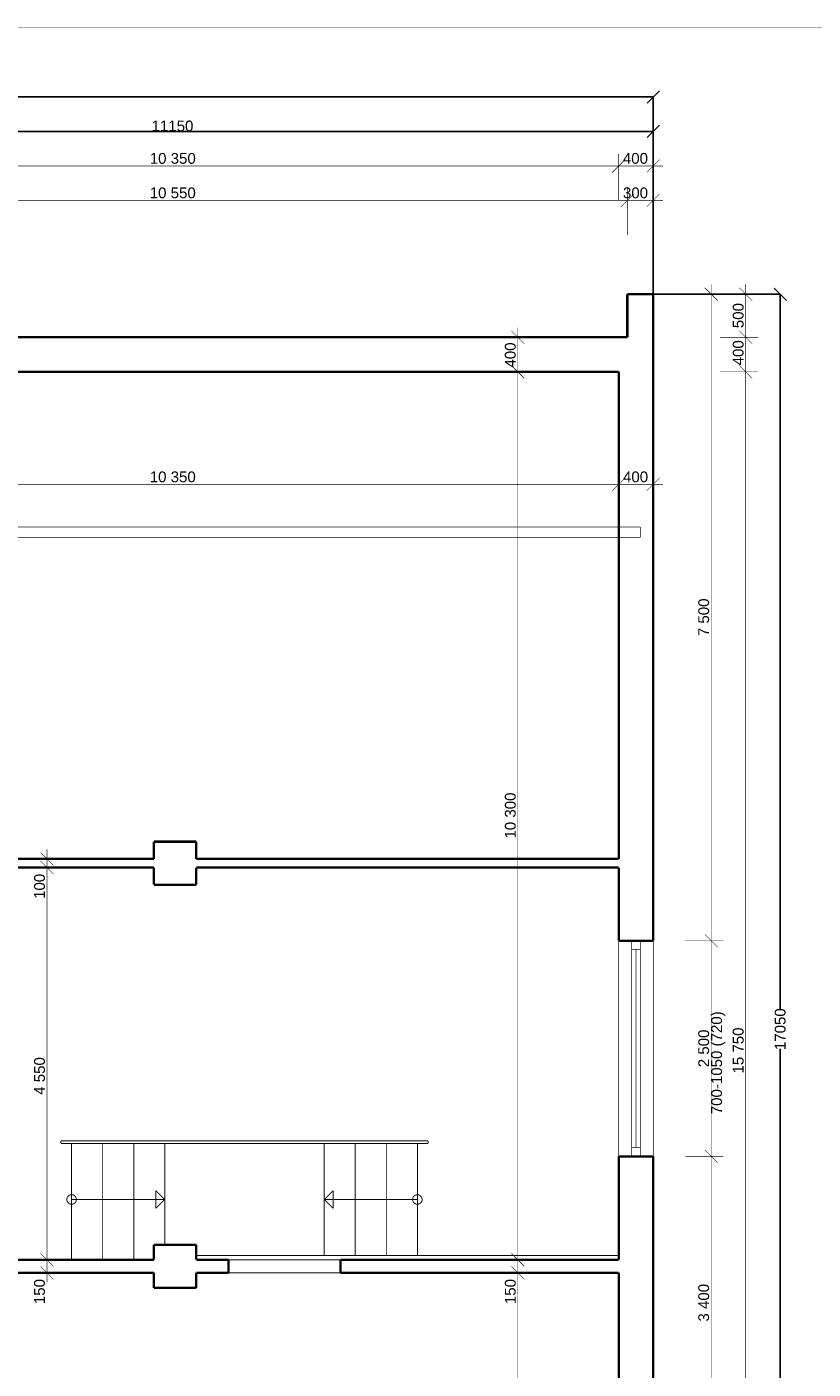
# Model space of a CAD drawing. Extents: x -289843 to 60066, y -44128 to 109843.
# Tile 19 of 61: x -34487 to -25368, y 1014 to 16583. Entities that reach past the tile are written whole.
import ezdxf

# ---------------------------------------------------------------- set-up
doc = ezdxf.new("R2010")
doc.units = 0
doc.header["$MEASUREMENT"] = 0
doc.linetypes.add('DĚLICÍ', pattern=[317.5, 127, -63.5, 0, -63.5, 0, -63.5])
for name, color, linetype in [('KÓTY', 7, 'Continuous'), ('múry', 7, 'Continuous'), ('SHUTTERS', 7, 'Continuous'), ('TEXTY', 7, 'Continuous'), ('čiary', 7, 'Continuous')]:
    doc.layers.add(name, color=color, linetype=linetype)
doc.styles.add('GENERATED_STYLE_1', font='arial.ttf')
doc.dimstyles.new('Dimstyle_D87F', dxfattribs={"dimtxt": 125, "dimasz": 142.5, "dimexe": 0.18, "dimexo": 0.3, "dimgap": 0.09, "dimtad": 1, "dimdec": 0, "dimzin": 0, "dimdsep": 46, "dimtxsty": 'GENERATED_STYLE_1', "dimblk": 'ARROWHEAD_6', "dimblk1": 'ARROWHEAD_6', "dimblk2": 'ARROWHEAD_6', "dimcen": 0.09, "dimclrd": 124, "dimclre": 124, "dimclrt": 124, "dimadec": 0, "dimazin": 0, "dimtfac": 1, "dimtdec": 4, "dimtmove": 0, "dimatfit": 0, "dimfxl": 0, "dimtolj": 1, "dimtzin": 0, "dimarcsym": 0})
doc.dimstyles.new('Dimstyle_DAEE', dxfattribs={"dimtxt": 125, "dimasz": 142.5, "dimexe": 0.18, "dimexo": 0, "dimgap": 0.09, "dimtad": 1, "dimdec": 0, "dimzin": 0, "dimdsep": 46, "dimtxsty": 'GENERATED_STYLE_1', "dimblk": 'ARROWHEAD_6', "dimblk1": 'ARROWHEAD_6', "dimblk2": 'ARROWHEAD_6', "dimcen": 0.09, "dimse1": 1, "dimse2": 1, "dimclrd": 124, "dimclre": 124, "dimclrt": 124, "dimadec": 0, "dimazin": 0, "dimtfac": 1, "dimtdec": 4, "dimtmove": 0, "dimatfit": 0, "dimfxl": 0, "dimtolj": 1, "dimtzin": 0, "dimarcsym": 0})
doc.dimstyles.new('Dimstyle_DBDF', dxfattribs={"dimtxt": 125, "dimasz": 142.5, "dimexe": 0.18, "dimexo": 0.4, "dimgap": 0.09, "dimtad": 1, "dimdec": 0, "dimzin": 0, "dimdsep": 46, "dimtxsty": 'GENERATED_STYLE_1', "dimblk": 'ARROWHEAD_6', "dimblk1": 'ARROWHEAD_6', "dimblk2": 'ARROWHEAD_6', "dimcen": 0.09, "dimclrd": 124, "dimclre": 124, "dimclrt": 124, "dimadec": 0, "dimazin": 0, "dimtfac": 1, "dimtdec": 4, "dimtmove": 0, "dimatfit": 0, "dimfxl": 0, "dimtolj": 1, "dimtzin": 0, "dimarcsym": 0})
doc.dimstyles.new('Dimstyle_DE32', dxfattribs={"dimtxt": 125, "dimasz": 142.5, "dimexe": 0.18, "dimexo": 0.3, "dimgap": 0.09, "dimtad": 1, "dimdec": 0, "dimzin": 0, "dimdsep": 46, "dimtxsty": 'GENERATED_STYLE_1', "dimblk": 'ARROWHEAD_6', "dimblk1": 'ARROWHEAD_6', "dimblk2": 'ARROWHEAD_6', "dimcen": 0.09, "dimse1": 1, "dimse2": 1, "dimclrd": 124, "dimclre": 124, "dimclrt": 124, "dimadec": 0, "dimazin": 0, "dimtfac": 1, "dimtdec": 4, "dimtmove": 0, "dimatfit": 0, "dimfxl": 0, "dimtolj": 1, "dimtzin": 0, "dimarcsym": 0})

# ---------------------------------------------------------------- blocks, each defined once
blk = doc.blocks.new('ARROWHEAD_6')
at = {"color": 0, "linetype": 'Continuous'}
for p, q in [((0, 0), (-1, 0)), ((-0.5, -0.5), (0.5, 0.5))]:
    blk.add_line(p, q, dxfattribs=at)
blk = doc.blocks.new('*D483')
at = {"layer": 'Defpoints', "color": 0, "linetype": 'Continuous', "lineweight": 0, "transparency": 16777216}
for p in [(-27223, 15370), (-38373, 13482), (-27223, 13482)]:
    blk.add_point(p, dxfattribs=at)
at = {"layer": 'KÓTY', "color": 124, "linetype": 'Continuous', "lineweight": -2, "transparency": 16777216}
for p, q in [((-38373, 13483), (-38373, 15370)), ((-38230, 15370), (-27365, 15370)), ((-27223, 13483), (-27223, 15370))]:
    blk.add_line(p, q, dxfattribs=at)
at = {"layer": 'KÓTY', "color": 124, "linetype": 'Continuous', "lineweight": -2, "transparency": 16777216, "xscale": 142.5, "yscale": 142.5, "zscale": 142.5, "rotation": 180}
blk.add_blockref('ARROWHEAD_6', (-38373, 15370), dxfattribs=at)
at = {"layer": 'KÓTY', "color": 124, "linetype": 'Continuous', "lineweight": -2, "transparency": 16777216, "xscale": 142.5, "yscale": 142.5, "zscale": 142.5}
blk.add_blockref('ARROWHEAD_6', (-27223, 15370), dxfattribs=at)
at = {"layer": 'KÓTY', "color": 124, "linetype": 'Continuous', "transparency": 16777216, "insert": (-32798, 15433), "char_height": 125, "attachment_point": 5, "style": 'GENERATED_STYLE_1'}
blk.add_mtext('\\A1;11150', dxfattribs=at)
blk = doc.blocks.new('*D484')
at = {"layer": 'Defpoints', "color": 0, "linetype": 'Continuous', "lineweight": 0, "transparency": 16777216}
for p in [(-27223, 15770), (-27223, 13482), (-64873, 4707)]:
    blk.add_point(p, dxfattribs=at)
at = {"layer": 'KÓTY', "color": 124, "linetype": 'Continuous', "lineweight": -2, "transparency": 16777216}
for p, q in [((-64873, 4708), (-64873, 15770)), ((-64730, 15770), (-27365, 15770)), ((-27223, 13483), (-27223, 15770))]:
    blk.add_line(p, q, dxfattribs=at)
at = {"layer": 'KÓTY', "color": 124, "linetype": 'Continuous', "lineweight": -2, "transparency": 16777216, "xscale": 142.5, "yscale": 142.5, "zscale": 142.5, "rotation": 180}
blk.add_blockref('ARROWHEAD_6', (-64873, 15770), dxfattribs=at)
at = {"layer": 'KÓTY', "color": 124, "linetype": 'Continuous', "lineweight": -2, "transparency": 16777216, "xscale": 142.5, "yscale": 142.5, "zscale": 142.5}
blk.add_blockref('ARROWHEAD_6', (-27223, 15770), dxfattribs=at)
at = {"layer": 'KÓTY', "color": 124, "linetype": 'Continuous', "transparency": 16777216, "insert": (-46048, 15834), "char_height": 125, "attachment_point": 5, "style": 'GENERATED_STYLE_1'}
blk.add_mtext('\\A1;37650', dxfattribs=at)
blk = doc.blocks.new('*D498')
at = {"layer": 'KÓTY', "color": 124, "linetype": 'Continuous', "transparency": 16777216, "const_width": 6.17}
for points in [[(-38298, 14645), (-38448, 14495)], [(-38373, 14170), (-38373, 14710)], [(-37998, 14645), (-38148, 14495)], [(-38073, 14170), (-38073, 14710)], [(-38485, 14570), (-38373, 14570)], [(-38373, 14570), (-38073, 14570)]]:
    blk.add_lwpolyline(points, dxfattribs=at)
at = {"layer": 'KÓTY', "color": 124, "transparency": 16777216, "style": 'GENERATED_STYLE_1', "oblique": 0}
blk.add_text('300', height=125, dxfattribs=at).set_placement((-38315, 14595))
blk = doc.blocks.new('*D499')
at = {"layer": 'KÓTY', "color": 124, "linetype": 'Continuous', "transparency": 16777216, "const_width": 6.17}
for points in [[(-37998, 14645), (-38148, 14495)], [(-38073, 14170), (-38073, 14710)], [(-27448, 14645), (-27598, 14495)], [(-27523, 14170), (-27523, 14710)], [(-38073, 14570), (-27523, 14570)]]:
    blk.add_lwpolyline(points, dxfattribs=at)
at = {"layer": 'KÓTY', "color": 124, "transparency": 16777216, "style": 'GENERATED_STYLE_1', "oblique": 0}
for s, p in [('10\xa0550', (-33062, 14595)), ('300', (-27574, 14595))]:
    blk.add_text(s, height=125, dxfattribs=at).set_placement(p)
blk = doc.blocks.new('*D500')
at = {"layer": 'KÓTY', "color": 124, "linetype": 'Continuous', "transparency": 16777216, "const_width": 6.17}
for points in [[(-27448, 14645), (-27598, 14495)], [(-27523, 14170), (-27523, 14710)], [(-27298, 14495), (-27148, 14645)], [(-27223, 14170), (-27223, 14710)], [(-27523, 14570), (-27223, 14570)], [(-27223, 14570), (-27110, 14570)]]:
    blk.add_lwpolyline(points, dxfattribs=at)
blk = doc.blocks.new('*D524')
at = {"layer": 'KÓTY', "color": 124, "linetype": 'Continuous', "transparency": 16777216, "const_width": 6.17}
for points in [[(-34328, 2357), (-34178, 2207)], [(-34328, 2207), (-34178, 2057)], [(-34253, 2132), (-34253, 2282)], [(-34253, 2020), (-34253, 2132)]]:
    blk.add_lwpolyline(points, dxfattribs=at)
at = {"layer": 'KÓTY', "color": 124, "transparency": 16777216, "style": 'GENERATED_STYLE_1', "oblique": 0}
blk.add_text('150', height=125, rotation=90, dxfattribs=at).set_placement((-34278, 1768))
blk = doc.blocks.new('*D525')
at = {"layer": 'KÓTY', "color": 124, "linetype": 'Continuous', "transparency": 16777216, "const_width": 6.17}
for points in [[(-34178, 6757), (-34328, 6907)], [(-34253, 2282), (-34253, 6832)], [(-34328, 2357), (-34178, 2207)]]:
    blk.add_lwpolyline(points, dxfattribs=at)
at = {"layer": 'KÓTY', "color": 124, "transparency": 16777216, "style": 'GENERATED_STYLE_1', "oblique": 0}
for s, p in [('100', (-34278, 6468)), ('4\xa0550', (-34278, 4196))]:
    blk.add_text(s, height=125, rotation=90, dxfattribs=at).set_placement(p)
blk = doc.blocks.new('*D526')
at = {"layer": 'KÓTY', "color": 124, "linetype": 'Continuous', "transparency": 16777216, "const_width": 6.17}
for points in [[(-34328, 7007), (-34178, 6857)], [(-34253, 6932), (-34253, 7045)], [(-34178, 6757), (-34328, 6907)], [(-34253, 6832), (-34253, 6932)]]:
    blk.add_lwpolyline(points, dxfattribs=at)
blk = doc.blocks.new('*D537')
at = {"layer": 'KÓTY', "color": 124, "linetype": 'Continuous', "transparency": 16777216, "const_width": 6.17}
for points in [[(-27698, 11201), (-27548, 11351)], [(-27223, 11276), (-27623, 11276)], [(-27298, 11201), (-27148, 11351)], [(-27110, 11276), (-27223, 11276)]]:
    blk.add_lwpolyline(points, dxfattribs=at)
at = {"layer": 'KÓTY', "color": 124, "transparency": 16777216, "style": 'GENERATED_STYLE_1', "oblique": 0}
blk.add_text('400', height=125, rotation=360, dxfattribs=at).set_placement((-27573, 11301))
blk = doc.blocks.new('*D538')
at = {"layer": 'KÓTY', "color": 124, "linetype": 'Continuous', "transparency": 16777216, "const_width": 6.17}
for points in [[(-38048, 11201), (-37898, 11351)], [(-27623, 11276), (-37973, 11276)], [(-27698, 11201), (-27548, 11351)]]:
    blk.add_lwpolyline(points, dxfattribs=at)
at = {"layer": 'KÓTY', "color": 124, "transparency": 16777216, "style": 'GENERATED_STYLE_1', "oblique": 0}
blk.add_text('10\xa0350', height=125, dxfattribs=at).set_placement((-33062, 11301))
blk = doc.blocks.new('*D539')
at = {"layer": 'KÓTY', "color": 124, "linetype": 'Continuous', "transparency": 16777216, "const_width": 6.17}
for points in [[(-38373, 11276), (-38485, 11276)], [(-38298, 11351), (-38448, 11201)], [(-37973, 11276), (-38373, 11276)], [(-38048, 11201), (-37898, 11351)]]:
    blk.add_lwpolyline(points, dxfattribs=at)
at = {"layer": 'KÓTY', "color": 124, "transparency": 16777216, "style": 'GENERATED_STYLE_1', "oblique": 0}
blk.add_text('400', height=125, rotation=360, dxfattribs=at).set_placement((-38307, 11301))
blk = doc.blocks.new('*D542')
at = {"layer": 'KÓTY', "color": 124, "linetype": 'Continuous', "transparency": 16777216, "const_width": 6.17}
for points in [[(-28868, 2207), (-28718, 2057)], [(-28793, -3168), (-28793, 2132)], [(-28868, -3093), (-28718, -3243)]]:
    blk.add_lwpolyline(points, dxfattribs=at)
at = {"layer": 'KÓTY', "color": 124, "transparency": 16777216, "style": 'GENERATED_STYLE_1', "oblique": 0}
for s, p in [('150', (-28818, 1768)), ('5\xa0300', (-28818, -879))]:
    blk.add_text(s, height=125, rotation=90, dxfattribs=at).set_placement(p)
blk = doc.blocks.new('*D543')
at = {"layer": 'KÓTY', "color": 124, "linetype": 'Continuous', "transparency": 16777216, "const_width": 6.17}
for points in [[(-28868, 2357), (-28718, 2207)], [(-28868, 2207), (-28718, 2057)], [(-28793, 2132), (-28793, 2282)]]:
    blk.add_lwpolyline(points, dxfattribs=at)
blk = doc.blocks.new('*D544')
at = {"layer": 'KÓTY', "color": 124, "linetype": 'Continuous', "transparency": 16777216, "const_width": 6.17}
for points in [[(-28868, 12657), (-28718, 12507)], [(-28793, 2282), (-28793, 12582)], [(-28868, 2357), (-28718, 2207)]]:
    blk.add_lwpolyline(points, dxfattribs=at)
at = {"layer": 'KÓTY', "color": 124, "transparency": 16777216, "style": 'GENERATED_STYLE_1', "oblique": 0}
blk.add_text('10\xa0300', height=125, rotation=90, dxfattribs=at).set_placement((-28818, 7168))
blk = doc.blocks.new('*D545')
at = {"layer": 'KÓTY', "color": 124, "linetype": 'Continuous', "transparency": 16777216, "const_width": 6.17}
for points in [[(-28793, 12982), (-28793, 13095)], [(-28718, 12907), (-28868, 13057)], [(-28793, 12582), (-28793, 12982)], [(-28868, 12657), (-28718, 12507)], [(-28793, 2282), (-28793, 12582)]]:
    blk.add_lwpolyline(points, dxfattribs=at)
at = {"layer": 'KÓTY', "color": 124, "transparency": 16777216, "style": 'GENERATED_STYLE_1', "oblique": 0}
blk.add_text('400', height=125, rotation=90, dxfattribs=at).set_placement((-28818, 12631))
blk = doc.blocks.new('*D546')
at = {"layer": 'Defpoints', "color": 0, "linetype": 'Continuous', "lineweight": 0, "transparency": 16777216}
for p in [(-27223, 13482), (-25750, 13482), (-27223, -3568)]:
    blk.add_point(p, dxfattribs=at)
at = {"layer": 'KÓTY', "color": 124, "linetype": 'Continuous', "lineweight": -2, "transparency": 16777216}
for p, q in [((-27223, 13482), (-25750, 13482)), ((-25750, 13340), (-25750, 5186)), ((-25750, -3425), (-25750, 4728)), ((-27223, -3568), (-25750, -3568))]:
    blk.add_line(p, q, dxfattribs=at)
at = {"layer": 'KÓTY', "color": 124, "linetype": 'Continuous', "lineweight": -2, "transparency": 16777216, "xscale": 142.5, "yscale": 142.5, "zscale": 142.5}
for p, rotation in [((-25750, 13482), 90), ((-25750, -3568), 270)]:
    blk.add_blockref('ARROWHEAD_6', p, dxfattribs=dict(at, rotation=rotation))
at = {"layer": 'KÓTY', "color": 124, "linetype": 'Continuous', "transparency": 16777216, "insert": (-25750, 4957), "char_height": 125, "attachment_point": 5, "rotation": 90, "style": 'GENERATED_STYLE_1'}
blk.add_mtext('\\A1;17050', dxfattribs=at)
blk = doc.blocks.new('*D549')
at = {"layer": 'KÓTY', "color": 124, "linetype": 'Continuous', "transparency": 16777216, "const_width": 6.17}
for points in [[(-26225, 12657), (-26075, 12507)], [(-26009, 12582), (-26450, 12582)], [(-26150, -3168), (-26150, 12582)], [(-26225, -3093), (-26075, -3243)], [(-26009, -3168), (-26450, -3168)]]:
    blk.add_lwpolyline(points, dxfattribs=at)
at = {"layer": 'KÓTY', "color": 124, "transparency": 16777216, "style": 'GENERATED_STYLE_1', "oblique": 0}
blk.add_text('15\xa0750', height=125, rotation=90, dxfattribs=at).set_placement((-26175, 4443))
blk = doc.blocks.new('*D550')
at = {"layer": 'KÓTY', "color": 124, "linetype": 'Continuous', "transparency": 16777216, "const_width": 6.17}
for points in [[(-26009, 12982), (-26450, 12982)], [(-26225, 13057), (-26075, 12907)], [(-26150, 12582), (-26150, 12982)], [(-26225, 12657), (-26075, 12507)], [(-26009, 12582), (-26450, 12582)]]:
    blk.add_lwpolyline(points, dxfattribs=at)
at = {"layer": 'KÓTY', "color": 124, "transparency": 16777216, "style": 'GENERATED_STYLE_1', "oblique": 0}
blk.add_text('400', height=125, rotation=90, dxfattribs=at).set_placement((-26175, 12657))
blk = doc.blocks.new('*D551')
at = {"layer": 'KÓTY', "color": 124, "linetype": 'Continuous', "transparency": 16777216, "const_width": 6.17}
for points in [[(-26075, 13407), (-26225, 13557)], [(-26150, 13482), (-26150, 13595)], [(-26009, 13482), (-26450, 13482)], [(-26150, 12982), (-26150, 13482)], [(-26009, 12982), (-26450, 12982)], [(-26225, 13057), (-26075, 12907)]]:
    blk.add_lwpolyline(points, dxfattribs=at)
at = {"layer": 'KÓTY', "color": 124, "transparency": 16777216, "style": 'GENERATED_STYLE_1', "oblique": 0}
blk.add_text('500', height=125, rotation=90, dxfattribs=at).set_placement((-26175, 13088))
blk = doc.blocks.new('*D555')
at = {"layer": 'KÓTY', "color": 124, "linetype": 'Continuous', "transparency": 16777216, "const_width": 6.17}
for points in [[(-26409, 3482), (-26850, 3482)], [(-26625, 3557), (-26475, 3407)], [(-26550, 82), (-26550, 3482)], [(-26625, 157), (-26475, 7)], [(-26409, 82), (-26850, 82)]]:
    blk.add_lwpolyline(points, dxfattribs=at)
at = {"layer": 'KÓTY', "color": 124, "transparency": 16777216, "style": 'GENERATED_STYLE_1', "oblique": 0}
blk.add_text('3\xa0400', height=125, rotation=90, dxfattribs=at).set_placement((-26575, 1566))
blk = doc.blocks.new('*D556')
at = {"layer": 'KÓTY', "color": 124, "linetype": 'Continuous', "transparency": 16777216, "const_width": 6.17}
for points in [[(-26409, 5982), (-26850, 5982)], [(-26625, 6057), (-26475, 5907)], [(-26550, 3482), (-26550, 5982)], [(-26409, 3482), (-26850, 3482)], [(-26625, 3557), (-26475, 3407)]]:
    blk.add_lwpolyline(points, dxfattribs=at)
at = {"layer": 'KÓTY', "color": 124, "transparency": 16777216, "style": 'GENERATED_STYLE_1', "oblique": 0}
blk.add_text('2\xa0500', height=125, rotation=90, dxfattribs=at).set_placement((-26575, 4516))
blk = doc.blocks.new('*D557')
at = {"layer": 'KÓTY', "color": 124, "linetype": 'Continuous', "transparency": 16777216, "const_width": 6.17}
for points in [[(-26475, 13407), (-26625, 13557)], [(-26550, 13482), (-26550, 13595)], [(-26409, 13482), (-26850, 13482)], [(-26550, 5982), (-26550, 13482)], [(-26409, 5982), (-26850, 5982)], [(-26625, 6057), (-26475, 5907)]]:
    blk.add_lwpolyline(points, dxfattribs=at)
at = {"layer": 'KÓTY', "color": 124, "transparency": 16777216, "style": 'GENERATED_STYLE_1', "oblique": 0}
blk.add_text('7\xa0500', height=125, rotation=90, dxfattribs=at).set_placement((-26575, 9516))
blk = doc.blocks.new('*D568')
at = {"layer": 'KÓTY', "color": 124, "linetype": 'Continuous', "transparency": 16777216, "const_width": 6.17}
for points in [[(-38373, 14570), (-38373, 15110)], [(-37973, 14570), (-37973, 15110)], [(-38485, 14970), (-38373, 14970)], [(-38298, 15045), (-38448, 14895)], [(-38373, 14970), (-37973, 14970)], [(-37898, 15045), (-38048, 14895)]]:
    blk.add_lwpolyline(points, dxfattribs=at)
at = {"layer": 'KÓTY', "color": 124, "transparency": 16777216, "style": 'GENERATED_STYLE_1', "oblique": 0}
blk.add_text('400', height=125, dxfattribs=at).set_placement((-38300, 14995))
blk = doc.blocks.new('*D569')
at = {"layer": 'KÓTY', "color": 124, "linetype": 'Continuous', "transparency": 16777216, "const_width": 6.17}
for points in [[(-37973, 14570), (-37973, 15110)], [(-27623, 14570), (-27623, 15110)], [(-37898, 15045), (-38048, 14895)], [(-37973, 14970), (-27623, 14970)], [(-27548, 15045), (-27698, 14895)]]:
    blk.add_lwpolyline(points, dxfattribs=at)
at = {"layer": 'KÓTY', "color": 124, "transparency": 16777216, "style": 'GENERATED_STYLE_1', "oblique": 0}
blk.add_text('10\xa0350', height=125, dxfattribs=at).set_placement((-33062, 14995))
blk = doc.blocks.new('*D570')
at = {"layer": 'KÓTY', "color": 124, "linetype": 'Continuous', "transparency": 16777216, "const_width": 6.17}
for points in [[(-27623, 14570), (-27623, 15110)], [(-27223, 14570), (-27223, 15110)], [(-27548, 15045), (-27698, 14895)], [(-27623, 14970), (-27223, 14970)], [(-27298, 14895), (-27148, 15045)], [(-27223, 14970), (-27110, 14970)]]:
    blk.add_lwpolyline(points, dxfattribs=at)
at = {"layer": 'KÓTY', "color": 124, "transparency": 16777216, "style": 'GENERATED_STYLE_1', "oblique": 0}
blk.add_text('400', height=125, dxfattribs=at).set_placement((-27575, 14995))
blk = doc.blocks.new('W_Pivot_Hung_70_1028')
at = {"color": 0, "linetype": 'ByBlock', "const_width": 8.82}
for points in [[(-1250, 0), (1250, 0)], [(-1150, 0), (-1150, -100)], [(1150, 0), (1150, -100)], [(-1250, -100), (1250, -100)], [(-1150, -50), (1150, -50)], [(-1150, -50), (1150, -50)]]:
    blk.add_lwpolyline(points, dxfattribs=at)
blk = doc.blocks.new('DIM_2034', base_point=(-38073, 14569.6))
at = {"layer": 'KÓTY', "color": 124, "linetype": 'Continuous'}
for p1, p2, picture, middle in [((-38373, 13482.2), (-38073, 13482.2), '*D498', (-38266.4, 14657.1)), ((-38073, 13482.2), (-27523, 13482.2), '*D499', (-32965.8, 14657.1)), ((-27523, 13482.2), (-27223, 13482.2), '*D500', (-27525.7, 14657.1))]:
    dim = blk.add_aligned_dim(p1=p1, p2=p2, distance=1087.4, dimstyle='Dimstyle_DBDF', dxfattribs=at)
    dim.commit()
    dim.dimension.update_dxf_attribs({"geometry": picture, "text_midpoint": middle})
blk = doc.blocks.new('DIM_2038', base_point=(-34252.8, 2282.2))
at = {"layer": 'KÓTY', "color": 124, "linetype": 'Continuous'}
dim = blk.add_aligned_dim(p1=(-32798, 6832.2), p2=(-32798, 6932.2), distance=1454.8, dimstyle='Dimstyle_DAEE', dxfattribs=at)
dim.commit()
dim.dimension.update_dxf_attribs({"geometry": '*D526', "text_midpoint": (-34340.3, 6516.1), "text_rotation": 90})
for p1, p2, picture, middle in [((-27623, 2282.2), (-32798, 6832.2), '*D525', (-34340.3, 4244.7)), ((-29035.5, 2132.2), (-27623, 2282.2), '*D524', (-34340.3, 1816.1))]:
    dim = blk.add_linear_dim(base=(-34252.8, 2282.2), p1=p1, p2=p2, angle=90, dimstyle='Dimstyle_DAEE', dxfattribs=at)
    dim.commit()
    dim.dimension.update_dxf_attribs({"geometry": picture, "text_midpoint": middle, "text_rotation": 90})
blk = doc.blocks.new('DIM_2041', base_point=(-27623, 11275.9))
at = {"layer": 'KÓTY', "color": 124, "linetype": 'Continuous'}
for p1, p2, picture, middle in [((-37973, 12582.2), (-38373, 13482.2), '*D539', (-38258.4, 11363.4)), ((-27623, 4707.2), (-37973, 12582.2), '*D538', (-32965.8, 11363.4))]:
    dim = blk.add_linear_dim(base=(-27623, 11275.9), p1=p1, p2=p2, angle=180, dimstyle='Dimstyle_DAEE', dxfattribs=at)
    dim.commit()
    dim.dimension.update_dxf_attribs({"geometry": picture, "text_midpoint": middle})
dim = blk.add_aligned_dim(p1=(-27223, 4707.2), p2=(-27623, 4707.2), distance=-6568.8, dimstyle='Dimstyle_DAEE', dxfattribs=at)
dim.commit()
dim.dimension.update_dxf_attribs({"geometry": '*D537', "text_midpoint": (-27524.6, 11363.4)})
blk = doc.blocks.new('DIM_2042', base_point=(-28793.1, -3167.8))
at = {"layer": 'KÓTY', "color": 124, "linetype": 'Continuous'}
dim = blk.add_aligned_dim(p1=(-32798, 12582.2), p2=(-32798, 12982.2), distance=-4004.9, dimstyle='Dimstyle_DE32', dxfattribs=at)
dim.commit()
dim.dimension.update_dxf_attribs({"geometry": '*D545', "text_midpoint": (-28880.6, 12679.3), "text_rotation": 90})
for p1, p2, picture, middle in [((-27623, 2282.2), (-32798, 12582.2), '*D544', (-28880.6, 7264.3)), ((-27223, 2132.2), (-27623, 2282.2), '*D543', (-28880.6, 1816.1)), ((-32798, -3167.8), (-27223, 2132.2), '*D542', (-28880.6, -830.3))]:
    dim = blk.add_linear_dim(base=(-28793.1, -3167.8), p1=p1, p2=p2, angle=90, dimstyle='Dimstyle_DE32', dxfattribs=at)
    dim.commit()
    dim.dimension.update_dxf_attribs({"geometry": picture, "text_midpoint": middle, "text_rotation": 90})
blk = doc.blocks.new('DIM_2044', base_point=(-26150, -3167.8))
at = {"layer": 'KÓTY', "color": 124, "linetype": 'Continuous'}
for p1, p2, picture, middle in [((-27523, 12982.2), (-27223, 13482.2), '*D551', (-26237.5, 13135.7)), ((-27623, 12582.2), (-27523, 12982.2), '*D550', (-26237.5, 12705.6))]:
    dim = blk.add_linear_dim(base=(-26150, -3167.8), p1=p1, p2=p2, angle=90, dimstyle='Dimstyle_D87F', dxfattribs=at)
    dim.commit()
    dim.dimension.update_dxf_attribs({"geometry": picture, "text_midpoint": middle, "text_rotation": 90})
dim = blk.add_aligned_dim(p1=(-27623, -3167.8), p2=(-27623, 12582.2), distance=-1472.9, dimstyle='Dimstyle_D87F', dxfattribs=at)
dim.commit()
dim.dimension.update_dxf_attribs({"geometry": '*D549', "text_midpoint": (-26237.5, 4539.3), "text_rotation": 90})
blk = doc.blocks.new('DIM_2045', base_point=(-26550, -2017.8))
at = {"layer": 'KÓTY', "color": 124, "linetype": 'Continuous'}
for p1, p2, picture, middle in [((-27223, 5982.2), (-27223, 13482.2), '*D557', (-26637.5, 9564.3)), ((-27223, 3482.2), (-27223, 5982.2), '*D556', (-26637.5, 4564.3)), ((-27223, 82.2), (-27223, 3482.2), '*D555', (-26637.5, 1614.3))]:
    dim = blk.add_aligned_dim(p1=p1, p2=p2, distance=-672.9, dimstyle='Dimstyle_D87F', dxfattribs=at)
    dim.commit()
    dim.dimension.update_dxf_attribs({"geometry": picture, "text_midpoint": middle, "text_rotation": 90})
blk = doc.blocks.new('DIM_2048', base_point=(-37973, 14969.6))
at = {"layer": 'KÓTY', "color": 124, "linetype": 'Continuous'}
for p1, p2, picture, middle in [((-38373, 13482.2), (-37973, 12582.2), '*D568', (-38251.9, 15057.1)), ((-27623, 12582.2), (-27223, 13482.2), '*D570', (-27527, 15057.1))]:
    dim = blk.add_linear_dim(base=(-37973, 14969.6), p1=p1, p2=p2, dimstyle='Dimstyle_DBDF', dxfattribs=at)
    dim.commit()
    dim.dimension.update_dxf_attribs({"geometry": picture, "text_midpoint": middle})
dim = blk.add_aligned_dim(p1=(-37973, 12582.2), p2=(-27623, 12582.2), distance=2387.4, dimstyle='Dimstyle_DBDF', dxfattribs=at)
dim.commit()
dim.dimension.update_dxf_attribs({"geometry": '*D569', "text_midpoint": (-32965.8, 15057.1)})

msp = doc.modelspace()

# ---------------------------------------------------------------- linework, layer by layer
at = {"color": 154, "linetype": 'Continuous', "lineweight": 0, "const_width": 7}
for points in [[(-27623, 5982.2), (-27623, 3482.2)], [(-27223, 3482.2), (-27223, 5982.2)]]:
    msp.add_lwpolyline(points, dxfattribs=at)
at = {"layer": 'múry', "color": 7, "linetype": 'Continuous', "const_width": 6}
msp.add_lwpolyline([(-4005, 16580), (-68181.3, 16580)], dxfattribs=at)
at = {"layer": 'múry', "color": 7, "linetype": 'Continuous', "lineweight": 0, "const_width": 27.5}
for points in [[(-27523, 13482.2), (-27523, 12982.2)], [(-27223, 13482.2), (-27523, 13482.2)], [(-27223, 12982.2), (-27223, 13482.2)], [(-27523, 12982.2), (-38073, 12982.2)], [(-27223, 5982.2), (-27223, 12982.2)], [(-37973, 12582.2), (-27623, 12582.2)], [(-27623, 12582.2), (-27623, 6932.2)], [(-33013, 7132.2), (-33013, 6932.2)], [(-32523, 7132.2), (-33013, 7132.2)], [(-32523, 6932.2), (-32523, 7132.2)], [(-33013, 6932.2), (-37973, 6932.2)], [(-27623, 6932.2), (-32523, 6932.2)], [(-37973, 6832.2), (-33013, 6832.2)], [(-33013, 6832.2), (-33013, 6632.2)], [(-32523, 6632.2), (-32523, 6832.2)], [(-32523, 6832.2), (-27623, 6832.2)], [(-27623, 6832.2), (-27623, 5982.2)], [(-33013, 6632.2), (-32523, 6632.2)], [(-27223, 5982.2), (-27623, 5982.2)], [(-27223, 3482.2), (-27623, 3482.2)], [(-27623, 3482.2), (-27623, 2282.2)], [(-27223, 82.2), (-27223, 3482.2)], [(-33013, 2457.2), (-33013, 2282.2)], [(-32523, 2457.2), (-33013, 2457.2)], [(-32523, 2282.2), (-32523, 2457.2)], [(-33013, 2282.2), (-37973, 2282.2)], [(-32148, 2282.2), (-32523, 2282.2)], [(-32148, 2132.2), (-32148, 2282.2)], [(-27623, 2282.2), (-30848, 2282.2)], [(-30848, 2282.2), (-30848, 2132.2)], [(-34673, 2132.2), (-33013, 2132.2)], [(-33013, 2132.2), (-33013, 1957.2)], [(-32523, 2132.2), (-32148, 2132.2)], [(-32523, 1957.2), (-32523, 2132.2)], [(-30848, 2132.2), (-27623, 2132.2)], [(-27623, 2132.2), (-27623, 82.2)], [(-33013, 1957.2), (-32523, 1957.2)]]:
    msp.add_lwpolyline(points, dxfattribs=at)
at = {"layer": 'SHUTTERS', "color": 7, "linetype": 'Continuous'}
for points, const_width in [([(-38223, 10781.2), (-27373, 10781.2)], 6), ([(-27373, 10781.2), (-27373, 10661.2)], 6), ([(-38223, 10661.2), (-27373, 10661.2)], 6), ([(-29833, 3662.2), (-34093, 3662.2)], 11), ([(-34093, 3632.2), (-34093, 3662.2)], 11), ([(-29833, 3632.2), (-34093, 3632.2)], 11), ([(-33968, 2282.2), (-33968, 3632.2)], 11), ([(-33608, 2282.2), (-33608, 3632.2)], 11), ([(-33248, 2282.2), (-33248, 3632.2)], 11), ([(-32888, 2457.2), (-32888, 3632.2)], 11), ([(-31038, 2332.2), (-31038, 3632.2)], 11), ([(-30678, 2332.2), (-30678, 3632.2)], 11), ([(-30318, 2332.2), (-30318, 3632.2)], 11), ([(-29958, 2332.2), (-29958, 3632.2)], 11), ([(-29833, 3632.2), (-29833, 3662.2)], 11), ([(-33968, 2982.2), (-32888, 2982.2)], 11), ([(-29958, 2982.2), (-31038, 2982.2)], 11), ([(-27623, 2332.2), (-32523, 2332.2)], 11)]:
    msp.add_lwpolyline(points, dxfattribs=dict(at, const_width=const_width))
at = {"layer": 'SHUTTERS', "color": 7, "linetype": 'DĚLICÍ', "const_width": 11}
for points in [[(-32888, 2982.2), (-32990.1, 3084.3)], [(-32990.1, 2880), (-32990.1, 3084.3)], [(-32888, 2982.2), (-32990.1, 2880)], [(-31038, 2982.2), (-30935.8, 3084.3)], [(-31038, 2982.2), (-30935.8, 2880)], [(-30935.8, 2880), (-30935.8, 3084.3)], [(-30848, 2282.2), (-32148, 2282.2)], [(-32148, 2132.2), (-30848, 2132.2)]]:
    msp.add_lwpolyline(points, dxfattribs=at)
at = {"layer": 'čiary', "color": 7, "linetype": 'Continuous', "const_width": 11}
for points in [[(-34023.2, 2982.2, 1), (-33912.7, 2982.2, 1)], [(-30013.2, 2982.2, 1), (-29902.7, 2982.2, 1)]]:
    msp.add_lwpolyline(points, format="xyb", close=True, dxfattribs=at)

# ---------------------------------------------------------------- block references
at = {"layer": 'KÓTY', "color": 7, "linetype": 'Continuous'}
for name, p in [('DIM_2048', (-37973, 14969.6)), ('DIM_2034', (-38073, 14569.6)), ('DIM_2044', (-26150, -3167.8)), ('DIM_2045', (-26550, -2017.8)), ('DIM_2041', (-27623, 11275.9)), ('DIM_2042', (-28793.1, -3167.8)), ('DIM_2038', (-34252.8, 2282.2))]:
    msp.add_blockref(name, p, dxfattribs=at)
at = {"layer": 'múry', "color": 7, "linetype": 'Continuous', "lineweight": 0, "xscale": -1, "rotation": 270}
msp.add_blockref('W_Pivot_Hung_70_1028', (-27373, 4732.2), dxfattribs=at)

# ---------------------------------------------------------------- texts
at = {"layer": 'TEXTY', "color": 7, "insert": (-26550, 4567.5), "char_height": 125, "width": 1489.635, "attachment_point": 2, "rotation": 90, "style": 'GENERATED_STYLE_1'}
msp.add_mtext('{\\fArial CE|b0|i0|c238|p34;700-1050 (720)}', dxfattribs=at)

# ---------------------------------------------------------------- dimensions: what is measured, and where the dimension line sits
at = {"layer": 'KÓTY', "color": 7, "linetype": 'Continuous'}
dim = msp.add_linear_dim(base=(-27223, 15769.6), p1=(-64873, 4707.2), p2=(-27223, 13482.2), dimstyle='Dimstyle_DBDF', dxfattribs=at)
dim.commit()
dim.dimension.update_dxf_attribs({"geometry": '*D484', "text_midpoint": (-46048, 15833.5)})
dim = msp.add_aligned_dim(p1=(-38373, 13482.2), p2=(-27223, 13482.2), distance=1887.4, dimstyle='Dimstyle_DBDF', dxfattribs=at)
dim.commit()
dim.dimension.update_dxf_attribs({"geometry": '*D483', "text_midpoint": (-32798, 15433.5)})
dim = msp.add_aligned_dim(p1=(-27223, -3567.8), p2=(-27223, 13482.2), distance=-1472.9, dimstyle='Dimstyle_D87F', dxfattribs=at)
dim.commit()
dim.dimension.update_dxf_attribs({"geometry": '*D546', "text_midpoint": (-25750, 4957.2), "text_rotation": 90})

doc.saveas('drawing.dxf')
